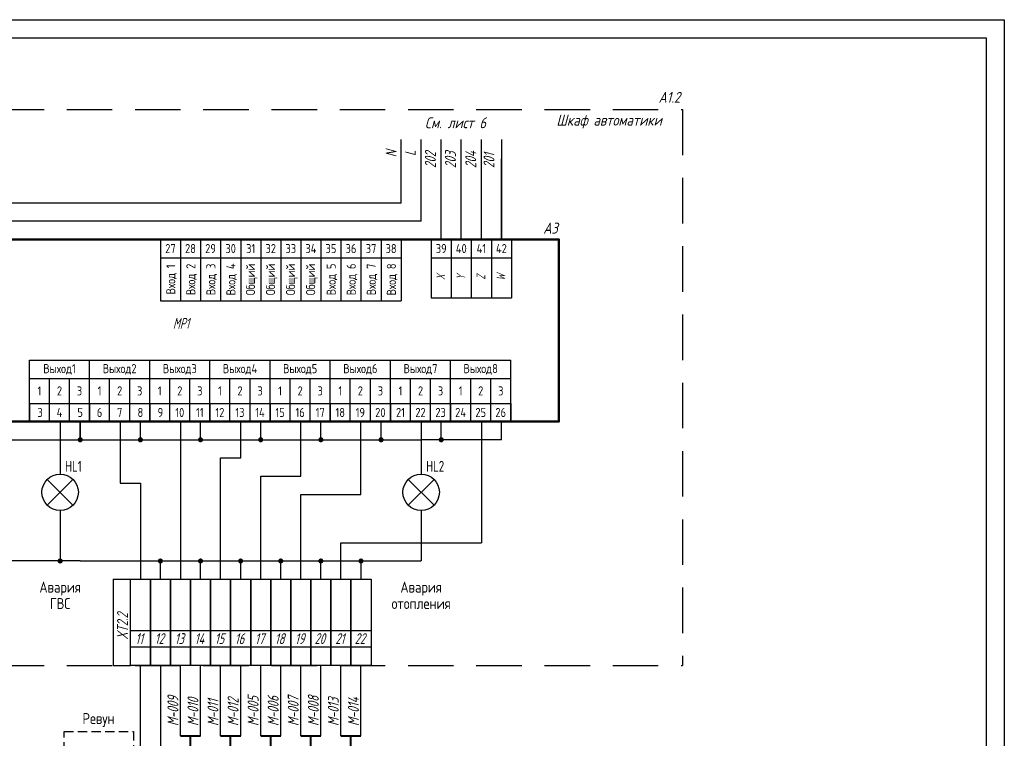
# Model space of a CAD drawing. Header units: millimetres. Extents: x 643 to 1239, y 174 to 2865.
# Tile 3 of 12: x 793 to 1063, y 274 to 471. Entities that reach past the tile are written whole.
import ezdxf
from ezdxf.enums import TextEntityAlignment as Align

# ---------------------------------------------------------------- set-up
doc = ezdxf.new("R2010")
doc.units = ezdxf.units.MM
doc.linetypes.add('CONTI', pattern=[0])
doc.linetypes.add('DASHED2', pattern=[0.375, 0.25, -0.125])
for name, color, linetype in [('Размеры', 3, 'Continuous'), ('Съемка', 162, 'Continuous'), ('Текст', 7, 'Continuous'), ('Форматка', 4, 'Continuous')]:
    doc.layers.add(name, color=color, linetype=linetype)
doc.layers.add('Слой1', color=10, linetype='Continuous', lineweight=200, plot=False)
doc.layers.add('Трубопровод', color=7, linetype='Continuous', lineweight=30)
doc.styles.add('1', font='simplex.shx', dxfattribs={"width": 0.8, "oblique": 15})
doc.styles.add('GOST', font='GOST.shx', dxfattribs={"oblique": 15})
doc.styles.add('Romans8', font='romans8.shx', dxfattribs={"width": 0.8, "height": 3})
doc.styles.add('style3', font='simplex.shx', dxfattribs={"height": 3})
doc.styles.add('style4', font='romans.shx', dxfattribs={"width": 0.7, "height": 3})

msp = doc.modelspace()

# ---------------------------------------------------------------- hatches: boundary and pattern name
at = {"layer": 'Съемка', "linetype": 'CONTI', "ltscale": 0.3}
for points in [[(809.96, 356.04, 1), (808.54, 356.04, 1)], [(826.49, 356.04, 1), (825.07, 356.04, 1)], [(843.01, 356.04, 1), (841.6, 356.04, 1)], [(859.54, 356.04, 1), (858.13, 356.04, 1)], [(876.07, 356.04, 1), (874.66, 356.04, 1)], [(892.6, 356.04, 1), (891.18, 356.04, 1)], [(909.13, 356.04, 1), (907.71, 356.04, 1)], [(804.45, 322.76, -1), (803.03, 322.76, -1)], [(831.99, 322.76, -1), (830.58, 322.76, -1)], [(843.01, 322.76, -1), (841.6, 322.76, -1)], [(854.03, 322.76, -1), (852.62, 322.76, -1)], [(865.05, 322.76, -1), (863.64, 322.76, -1)], [(876.07, 322.76, -1), (874.66, 322.76, -1)], [(887.09, 322.76, -1), (885.68, 322.76, -1)]]:
    msp.add_hatch(color=7, dxfattribs=at).paths.add_polyline_path(points)

# ---------------------------------------------------------------- linework, layer by layer
for p, q in [((897.4, 421.04), (897.4, 438.52)), ((902.91, 416.04), (902.91, 438.52)), ((908.42, 411.04), (908.42, 438.52)), ((913.93, 411.04), (913.93, 438.52)), ((919.44, 411.04), (919.44, 438.52)), ((924.95, 438.52), (924.95, 411.04)), ((924.95, 411.04), (924.95, 433.15)), ((897.4, 421.04), (755.9, 421.04)), ((902.91, 416.04), (760.9, 416.04)), ((803.74, 361.04), (803.74, 346.62)), ((809.25, 361.04), (809.25, 361.04)), ((809.25, 361.04), (809.25, 361.04)), ((809.25, 356.04), (809.25, 361.04)), ((809.25, 361.04), (809.25, 356.04)), ((814.76, 361.04), (814.76, 361.04)), ((814.76, 361.04), (814.76, 361.04)), ((820.27, 361.04), (820.27, 344.12)), ((825.78, 356.04), (825.78, 361.04)), ((836.8, 361.04), (836.8, 322.76)), ((842.31, 356.04), (842.31, 361.04)), ((853.33, 351.04), (853.33, 361.04)), ((858.83, 356.04), (858.83, 361.04)), ((869.85, 361.04), (869.85, 361.04)), ((869.85, 361.04), (869.85, 361.04)), ((869.85, 346.04), (869.85, 361.04)), ((875.36, 356.04), (875.36, 361.04)), ((880.87, 361.04), (880.87, 361.04)), ((880.87, 361.04), (880.87, 361.04)), ((886.38, 341.04), (886.38, 361.04)), ((891.89, 356.04), (891.89, 361.04)), ((902.91, 361.04), (902.91, 346.62)), ((908.42, 356.04), (908.42, 361.04)), ((919.44, 361.04), (919.44, 327.76)), ((924.95, 356.04), (924.95, 361.04)), ((781.7, 356.04), (803.74, 356.04)), ((803.74, 356.04), (820.27, 356.04)), ((820.27, 356.04), (902.91, 356.04)), ((924.95, 356.04), (902.91, 356.04)), ((847.82, 317.76), (847.82, 351.04)), ((847.82, 351.04), (853.33, 351.04)), ((800.2, 338.08), (807.27, 345.15)), ((800.2, 345.15), (807.27, 338.08)), ((820.27, 344.12), (825.78, 344.12)), ((825.78, 344.12), (825.78, 317.76)), ((858.83, 317.76), (858.83, 346.04)), ((858.83, 346.04), (869.85, 346.04)), ((899.38, 338.08), (906.45, 345.15)), ((899.38, 345.15), (906.45, 338.08)), ((869.85, 317.76), (869.85, 341.04)), ((869.85, 341.04), (886.38, 341.04)), ((803.74, 336.62), (803.74, 322.76)), ((902.91, 336.62), (902.91, 322.76)), ((880.87, 317.76), (880.87, 327.76)), ((880.87, 327.76), (919.44, 327.76)), ((809.25, 322.76), (787.21, 322.76)), ((809.25, 322.76), (902.91, 322.76)), ((831.29, 317.76), (831.29, 322.76)), ((836.8, 323.24), (836.8, 317.76)), ((842.31, 317.76), (842.31, 322.76)), ((853.33, 317.76), (853.33, 322.76)), ((864.34, 317.76), (864.34, 322.76)), ((875.36, 317.76), (875.36, 322.76)), ((886.38, 322.76), (886.38, 317.76)), ((823.02, 303.67), (828.53, 303.67)), ((828.53, 303.67), (834.04, 303.67)), ((834.04, 303.67), (839.55, 303.67)), ((839.55, 303.67), (845.06, 303.67)), ((845.06, 303.67), (850.57, 303.67)), ((850.57, 303.67), (856.08, 303.67)), ((856.08, 303.67), (861.59, 303.67)), ((861.59, 303.67), (867.1, 303.67)), ((867.1, 303.67), (872.61, 303.67)), ((872.61, 303.67), (878.12, 303.67)), ((878.12, 303.67), (883.63, 303.67)), ((883.63, 303.67), (889.14, 303.67)), ((823.02, 299.21), (828.53, 299.21)), ((828.53, 299.21), (834.04, 299.21)), ((828.53, 299.21), (834.04, 299.21)), ((834.04, 299.21), (839.55, 299.21)), ((839.55, 299.21), (845.06, 299.21)), ((845.06, 299.21), (850.57, 299.21)), ((850.57, 299.21), (856.08, 299.21)), ((856.08, 299.21), (861.59, 299.21)), ((861.59, 299.21), (867.1, 299.21)), ((867.1, 299.21), (872.61, 299.21)), ((872.61, 299.21), (878.12, 299.21)), ((878.12, 299.21), (883.63, 299.21)), ((883.63, 299.21), (889.14, 299.21)), ((818.31, 294.08), (823.02, 294.08)), ((825.78, 264.95), (825.78, 294.08)), ((831.29, 294.08), (831.29, 262.54)), ((836.8, 290.93), (836.8, 294.08)), ((842.31, 290.93), (842.31, 294.08)), ((847.82, 290.93), (847.82, 294.08)), ((853.33, 290.93), (853.33, 294.08)), ((858.83, 290.93), (858.83, 294.08)), ((864.34, 290.93), (864.34, 294.08)), ((869.85, 290.93), (869.85, 294.08)), ((875.36, 290.93), (875.36, 294.08)), ((880.87, 290.93), (880.87, 294.08)), ((886.38, 290.93), (886.38, 294.08)), ((836.8, 274.77), (836.8, 290.93)), ((842.31, 274.77), (842.31, 290.93)), ((847.82, 274.77), (847.82, 290.93)), ((853.33, 274.77), (853.33, 290.93)), ((858.83, 274.77), (858.83, 290.93)), ((864.34, 274.77), (864.34, 290.93)), ((869.85, 274.77), (869.85, 290.93)), ((875.36, 274.77), (875.36, 290.93)), ((880.87, 274.77), (880.87, 290.93)), ((886.38, 274.77), (886.38, 290.93))]:
    msp.add_line(p, q)
at = {"color": 7}
for p, q in [((779.04, 411.04), (839.55, 411.04)), ((839.55, 411.04), (905.67, 411.04)), ((905.67, 395.05), (927.71, 395.05)), ((795.29, 366.04), (795.29, 361.04)), ((811.82, 366.04), (811.82, 361.04)), ((811.82, 366.04), (811.82, 361.04)), ((828.35, 366.04), (828.35, 361.04)), ((828.35, 366.04), (828.35, 361.04)), ((844.88, 366.04), (844.88, 361.04)), ((844.88, 366.04), (844.88, 361.04)), ((861.41, 366.04), (861.41, 361.04)), ((861.41, 366.04), (861.41, 361.04)), ((877.94, 366.04), (877.94, 361.04)), ((877.94, 366.04), (877.94, 361.04)), ((894.47, 366.04), (894.47, 361.04)), ((894.47, 366.04), (894.47, 361.04)), ((911, 366.04), (911, 361.04)), ((911, 366.04), (911, 361.04)), ((927.53, 366.04), (927.53, 361.04))]:
    msp.add_line(p, q, dxfattribs=at)
at = {"color": 0, "linetype": 'ByBlock'}
msp.add_line((818.31, 317.76), (818.31, 294.08), dxfattribs=at)
at = {"color": 0, "linetype": 'ByBlock', "ltscale": 0.1}
for p, q in [((856.08, 294.08), (856.08, 317.76)), ((861.59, 294.08), (861.59, 317.76))]:
    msp.add_line(p, q, dxfattribs=at)
at = {"lineweight": 40}
for p, q in [((836.8, 274.77), (842.31, 274.77)), ((839.55, 269.69), (839.55, 274.77)), ((847.82, 274.77), (853.33, 274.77)), ((850.57, 262.76), (850.57, 274.77)), ((858.83, 274.77), (864.34, 274.77)), ((861.59, 269.69), (861.59, 274.77)), ((869.85, 274.77), (875.36, 274.77)), ((872.61, 262.76), (872.61, 274.77)), ((880.87, 274.77), (886.38, 274.77)), ((883.63, 269.69), (883.63, 274.77))]:
    msp.add_line(p, q, dxfattribs=at)
at = {"lineweight": 50}
msp.add_lwpolyline([(765.9, 411.04), (940.75, 411.04), (940.75, 361.04), (765.9, 361.04)], close=True, dxfattribs=at)
for points in [[(828.53, 294.08), (823.02, 294.08), (823.02, 317.76), (828.53, 317.76)], [(834.04, 294.08), (828.53, 294.08), (828.53, 317.76), (834.04, 317.76)], [(839.55, 294.08), (834.04, 294.08), (834.04, 317.76), (839.55, 317.76)], [(845.06, 294.08), (839.55, 294.08), (839.55, 317.76), (845.06, 317.76)], [(850.57, 294.08), (845.06, 294.08), (845.06, 317.76), (850.57, 317.76)], [(856.08, 294.08), (850.57, 294.08), (850.57, 317.76), (856.08, 317.76)], [(861.59, 294.08), (856.08, 294.08), (856.08, 317.76), (861.59, 317.76)], [(867.1, 294.08), (861.59, 294.08), (861.59, 317.76), (867.1, 317.76)], [(872.61, 294.08), (867.1, 294.08), (867.1, 317.76), (872.61, 317.76)], [(878.12, 294.08), (872.61, 294.08), (872.61, 317.76), (878.12, 317.76)], [(883.63, 294.08), (878.12, 294.08), (878.12, 317.76), (883.63, 317.76)], [(889.14, 294.08), (883.63, 294.08), (883.63, 317.76), (889.14, 317.76)]]:
    msp.add_lwpolyline(points, close=True)
at = {"color": 3, "linetype": 'DASHED2', "ltscale": 10}
msp.add_lwpolyline([(804.88, 275.95), (823.91, 275.95), (823.91, 255.54), (804.88, 255.54)], close=True, dxfattribs=at)
for centre in [(803.74, 341.62), (902.91, 341.62)]:
    msp.add_circle(centre, 5)
at = {"layer": 'Размеры', "color": 3, "linetype": 'DASHED2', "ltscale": 50}
for p, q in [((749.31, 446.69), (974.72, 446.69)), ((974.72, 446.69), (974.72, 294.08)), ((749.31, 294.08), (974.72, 294.08))]:
    msp.add_line(p, q, dxfattribs=at)
at = {"layer": 'Размеры', "color": 7}
for p, q in [((834.04, 411.04), (839.55, 411.04)), ((839.55, 411.04), (845.06, 411.04)), ((845.06, 411.04), (850.57, 411.04)), ((850.57, 411.04), (856.08, 411.04)), ((856.08, 411.04), (861.59, 411.04)), ((861.59, 411.04), (867.1, 411.04)), ((867.1, 411.04), (872.61, 411.04)), ((872.61, 411.04), (878.12, 411.04)), ((878.12, 411.04), (883.63, 411.04)), ((883.63, 411.04), (889.14, 411.04)), ((889.14, 411.04), (894.65, 411.04)), ((894.65, 411.04), (900.16, 411.04)), ((905.67, 411.04), (911.18, 411.04)), ((911.18, 411.04), (916.69, 411.04)), ((916.69, 411.04), (922.2, 411.04)), ((922.2, 411.04), (927.71, 411.04)), ((940.75, 411.04), (927.61, 411.04)), ((795.29, 372.88), (800.8, 372.88)), ((795.29, 372.88), (800.8, 372.88)), ((800.8, 372.88), (806.31, 372.88)), ((800.8, 372.88), (806.31, 372.88)), ((806.31, 372.88), (811.82, 372.88)), ((806.31, 372.88), (811.82, 372.88)), ((811.82, 372.88), (817.33, 372.88)), ((811.82, 372.88), (817.33, 372.88)), ((817.33, 372.88), (822.84, 372.88)), ((817.33, 372.88), (822.84, 372.88)), ((822.84, 372.88), (828.35, 372.88)), ((822.84, 372.88), (828.35, 372.88)), ((828.35, 372.88), (833.86, 372.88)), ((828.35, 372.88), (833.86, 372.88)), ((833.86, 372.88), (839.37, 372.88)), ((833.86, 372.88), (839.37, 372.88)), ((839.37, 372.88), (844.88, 372.88)), ((839.37, 372.88), (844.88, 372.88)), ((844.88, 372.88), (850.39, 372.88)), ((844.88, 372.88), (850.39, 372.88)), ((850.39, 372.88), (855.9, 372.88)), ((850.39, 372.88), (855.9, 372.88)), ((855.9, 372.88), (861.41, 372.88)), ((855.9, 372.88), (861.41, 372.88)), ((861.41, 372.88), (866.92, 372.88)), ((861.41, 372.88), (866.92, 372.88)), ((866.92, 372.88), (872.43, 372.88)), ((866.92, 372.88), (872.43, 372.88)), ((872.43, 372.88), (877.94, 372.88)), ((872.43, 372.88), (877.94, 372.88)), ((877.94, 372.88), (883.45, 372.88)), ((877.94, 372.88), (883.45, 372.88)), ((883.45, 372.88), (888.96, 372.88)), ((883.45, 372.88), (888.96, 372.88)), ((888.96, 372.88), (894.47, 372.88)), ((888.96, 372.88), (894.47, 372.88)), ((894.47, 372.88), (899.98, 372.88)), ((894.47, 372.88), (899.98, 372.88)), ((899.98, 372.88), (905.49, 372.88)), ((899.98, 372.88), (905.49, 372.88)), ((905.49, 372.88), (911, 372.88)), ((905.49, 372.88), (911, 372.88)), ((911, 372.88), (916.51, 372.88)), ((911, 372.88), (916.51, 372.88)), ((916.51, 372.88), (922.02, 372.88)), ((916.51, 372.88), (922.02, 372.88)), ((922.02, 372.88), (927.53, 372.88)), ((922.02, 372.88), (927.53, 372.88)), ((795.47, 361.04), (789.96, 361.04)), ((795.47, 361.04), (800.98, 361.04)), ((795.47, 361.04), (800.98, 361.04)), ((800.98, 361.04), (795.47, 361.04)), ((800.98, 361.04), (806.49, 361.04)), ((800.98, 361.04), (806.49, 361.04)), ((806.49, 361.04), (800.98, 361.04)), ((806.49, 361.04), (812, 361.04)), ((806.49, 361.04), (812, 361.04)), ((812, 361.04), (806.49, 361.04)), ((812, 361.04), (817.51, 361.04)), ((812, 361.04), (817.51, 361.04)), ((817.51, 361.04), (812, 361.04)), ((817.51, 361.04), (823.02, 361.04)), ((817.51, 361.04), (823.02, 361.04)), ((823.02, 361.04), (817.51, 361.04)), ((823.02, 361.04), (828.53, 361.04)), ((823.02, 361.04), (828.53, 361.04)), ((828.53, 361.04), (823.02, 361.04)), ((834.04, 361.04), (828.53, 361.04)), ((839.55, 361.04), (834.04, 361.04)), ((845.06, 361.04), (839.55, 361.04)), ((849.74, 361.04), (845.06, 361.04)), ((850.57, 361.04), (845.06, 361.04)), ((856.08, 361.04), (850.57, 361.04)), ((861.59, 361.04), (856.08, 361.04)), ((861.59, 361.04), (867.1, 361.04)), ((861.59, 361.04), (867.1, 361.04)), ((867.1, 361.04), (861.59, 361.04)), ((867.1, 361.04), (872.61, 361.04)), ((867.1, 361.04), (872.61, 361.04)), ((872.61, 361.04), (867.1, 361.04)), ((872.61, 361.04), (878.12, 361.04)), ((872.61, 361.04), (878.12, 361.04)), ((878.12, 361.04), (872.61, 361.04)), ((878.12, 361.04), (883.63, 361.04)), ((878.12, 361.04), (883.63, 361.04)), ((883.63, 361.04), (878.12, 361.04)), ((883.63, 361.04), (889.14, 361.04)), ((883.63, 361.04), (889.14, 361.04)), ((889.14, 361.04), (883.63, 361.04)), ((889.14, 361.04), (894.65, 361.04)), ((889.14, 361.04), (894.65, 361.04)), ((894.65, 361.04), (889.14, 361.04)), ((900.16, 361.04), (894.65, 361.04)), ((905.67, 361.04), (900.16, 361.04)), ((900.24, 361.04), (913.28, 361.04)), ((911.18, 361.04), (905.67, 361.04)), ((916.69, 361.04), (911.18, 361.04)), ((927.53, 361.04), (916.69, 361.04)), ((940.75, 361.04), (927.53, 361.04)), ((818.31, 317.76), (823.02, 317.76))]:
    msp.add_line(p, q, dxfattribs=at)
at = {"layer": 'Размеры', "color": 7, "lineweight": 50}
msp.add_line((940.75, 411.04), (940.75, 361.04), dxfattribs=at)
at = {"layer": 'Слой1', "color": 7, "linetype": 'ByBlock', "lineweight": -3, "ltscale": 0.4}
for p, q in [((643.1, 471.38), (853.1, 471.38)), ((661.8, 471.38), (1063.1, 471.38))]:
    msp.add_line(p, q, dxfattribs=at)
at = {"layer": 'Слой1', "color": 7, "lineweight": -3}
msp.add_line((1063.1, 471.38), (1063.1, 174.38), dxfattribs=at)
msp.add_line((1063.1, 471.38), (1063.1, 174.38), dxfattribs=at)
msp.add_line((1063.1, 471.38), (1063.1, 174.38), dxfattribs=at)
at = {"layer": 'Трубопровод'}
for p, q in [((831.29, 411.04), (831.29, 406.04)), ((836.8, 411.04), (836.8, 399.2)), ((836.8, 411.04), (836.8, 406.04)), ((836.8, 411.04), (836.8, 406.04)), ((836.8, 410.04), (836.8, 406.04)), ((842.31, 411.04), (842.31, 399.2)), ((842.31, 411.04), (842.31, 406.04)), ((842.31, 411.04), (842.31, 406.04)), ((842.31, 410.04), (842.31, 406.04)), ((847.82, 411.04), (847.82, 399.2)), ((847.82, 411.04), (847.82, 406.04)), ((847.82, 411.04), (847.82, 406.04)), ((847.82, 411.04), (847.82, 406.04)), ((847.82, 411.04), (847.82, 399.2)), ((847.82, 411.04), (847.82, 406.04)), ((847.82, 411.04), (847.82, 406.04)), ((847.82, 410.04), (847.82, 406.04)), ((847.82, 410.04), (847.82, 406.04)), ((853.33, 411.04), (853.33, 399.2)), ((853.33, 411.04), (853.33, 406.04)), ((853.33, 411.04), (853.33, 406.04)), ((853.33, 411.04), (853.33, 406.04)), ((853.33, 411.04), (853.33, 399.2)), ((853.33, 411.04), (853.33, 406.04)), ((853.33, 411.04), (853.33, 406.04)), ((853.33, 410.04), (853.33, 406.04)), ((853.33, 410.04), (853.33, 406.04)), ((858.83, 411.04), (858.83, 399.2)), ((858.83, 411.04), (858.83, 406.04)), ((858.83, 411.04), (858.83, 406.04)), ((858.83, 411.04), (858.83, 406.04)), ((858.83, 411.04), (858.83, 399.2)), ((858.83, 411.04), (858.83, 406.04)), ((858.83, 411.04), (858.83, 406.04)), ((858.83, 410.04), (858.83, 406.04)), ((858.83, 410.04), (858.83, 406.04)), ((864.34, 411.04), (864.34, 399.2)), ((864.34, 411.04), (864.34, 406.04)), ((864.34, 411.04), (864.34, 406.04)), ((864.34, 411.04), (864.34, 406.04)), ((864.34, 411.04), (864.34, 399.2)), ((864.34, 411.04), (864.34, 406.04)), ((864.34, 411.04), (864.34, 406.04)), ((864.34, 410.04), (864.34, 406.04)), ((864.34, 410.04), (864.34, 406.04)), ((869.85, 411.04), (869.85, 399.2)), ((869.85, 411.04), (869.85, 406.04)), ((869.85, 411.04), (869.85, 406.04)), ((869.85, 411.04), (869.85, 406.04)), ((869.85, 411.04), (869.85, 399.2)), ((869.85, 411.04), (869.85, 406.04)), ((869.85, 411.04), (869.85, 406.04)), ((869.85, 410.04), (869.85, 406.04)), ((869.85, 410.04), (869.85, 406.04)), ((875.36, 411.04), (875.36, 399.2)), ((875.36, 411.04), (875.36, 406.04)), ((875.36, 411.04), (875.36, 406.04)), ((875.36, 411.04), (875.36, 406.04)), ((875.36, 411.04), (875.36, 399.2)), ((875.36, 411.04), (875.36, 406.04)), ((875.36, 411.04), (875.36, 406.04)), ((875.36, 411.04), (875.36, 406.04)), ((875.36, 411.04), (875.36, 399.2)), ((875.36, 411.04), (875.36, 406.04)), ((875.36, 411.04), (875.36, 406.04)), ((875.36, 410.04), (875.36, 406.04)), ((875.36, 410.04), (875.36, 406.04)), ((875.36, 410.04), (875.36, 406.04)), ((880.87, 411.04), (880.87, 399.2)), ((880.87, 411.04), (880.87, 406.04)), ((880.87, 411.04), (880.87, 406.04)), ((880.87, 411.04), (880.87, 406.04)), ((880.87, 411.04), (880.87, 399.2)), ((880.87, 411.04), (880.87, 406.04)), ((880.87, 411.04), (880.87, 406.04)), ((880.87, 410.04), (880.87, 406.04)), ((880.87, 410.04), (880.87, 406.04)), ((886.38, 411.04), (886.38, 399.2)), ((886.38, 411.04), (886.38, 406.04)), ((886.38, 411.04), (886.38, 406.04)), ((886.38, 411.04), (886.38, 406.04)), ((886.38, 411.04), (886.38, 399.2)), ((886.38, 411.04), (886.38, 406.04)), ((886.38, 411.04), (886.38, 406.04)), ((886.38, 410.04), (886.38, 406.04)), ((886.38, 410.04), (886.38, 406.04)), ((891.89, 411.04), (891.89, 399.2)), ((891.89, 411.04), (891.89, 406.04)), ((891.89, 411.04), (891.89, 406.04)), ((891.89, 411.04), (891.89, 406.04)), ((891.89, 411.04), (891.89, 399.2)), ((891.89, 411.04), (891.89, 406.04)), ((891.89, 411.04), (891.89, 406.04)), ((891.89, 410.04), (891.89, 406.04)), ((891.89, 410.04), (891.89, 406.04)), ((897.4, 411.04), (897.4, 399.2)), ((897.4, 411.04), (897.4, 406.04)), ((897.4, 411.04), (897.4, 406.04)), ((897.4, 411.04), (897.4, 406.04)), ((897.4, 410.04), (897.4, 406.04)), ((831.29, 406.04), (836.8, 406.04)), ((831.29, 406.04), (831.29, 399.2)), ((836.8, 406.04), (836.8, 401.04)), ((836.8, 406.04), (842.31, 406.04)), ((836.8, 406.04), (836.8, 394.2)), ((842.31, 406.04), (842.31, 401.04)), ((842.31, 406.04), (847.82, 406.04)), ((842.31, 406.04), (842.31, 394.2)), ((847.82, 406.04), (847.82, 401.04)), ((847.82, 406.04), (847.82, 399.2)), ((847.82, 406.04), (847.82, 399.2)), ((847.82, 406.04), (847.82, 401.04)), ((847.82, 406.04), (853.33, 406.04)), ((847.82, 406.04), (847.82, 394.2)), ((853.33, 406.04), (853.33, 401.04)), ((853.33, 406.04), (853.33, 399.2)), ((853.33, 406.04), (853.33, 399.2)), ((853.33, 406.04), (853.33, 401.04)), ((853.33, 406.04), (858.83, 406.04)), ((853.33, 406.04), (853.33, 394.2)), ((858.83, 406.04), (858.83, 401.04)), ((858.83, 406.04), (858.83, 399.2)), ((858.83, 406.04), (858.83, 399.2)), ((858.83, 406.04), (858.83, 401.04)), ((858.83, 406.04), (864.34, 406.04)), ((858.83, 406.04), (858.83, 394.2)), ((864.34, 406.04), (864.34, 401.04)), ((864.34, 406.04), (864.34, 399.2)), ((864.34, 406.04), (864.34, 399.2)), ((864.34, 406.04), (864.34, 401.04)), ((864.34, 406.04), (869.85, 406.04)), ((864.34, 406.04), (864.34, 394.2)), ((869.85, 406.04), (869.85, 401.04)), ((869.85, 406.04), (869.85, 399.2)), ((869.85, 406.04), (869.85, 399.2)), ((869.85, 406.04), (869.85, 401.04)), ((869.85, 406.04), (875.36, 406.04)), ((869.85, 406.04), (869.85, 394.2)), ((875.36, 406.04), (875.36, 401.04)), ((875.36, 406.04), (875.36, 399.2)), ((875.36, 406.04), (875.36, 399.2)), ((875.36, 406.04), (875.36, 401.04)), ((875.36, 406.04), (875.36, 399.2)), ((875.36, 406.04), (875.36, 399.2)), ((875.36, 406.04), (875.36, 401.04)), ((875.36, 406.04), (880.87, 406.04)), ((875.36, 406.04), (875.36, 394.2)), ((880.87, 406.04), (880.87, 401.04)), ((880.87, 406.04), (880.87, 399.2)), ((880.87, 406.04), (880.87, 399.2)), ((880.87, 406.04), (880.87, 401.04)), ((880.87, 406.04), (886.38, 406.04)), ((880.87, 406.04), (880.87, 394.2)), ((886.38, 406.04), (886.38, 401.04)), ((886.38, 406.04), (886.38, 399.2)), ((886.38, 406.04), (886.38, 399.2)), ((886.38, 406.04), (886.38, 401.04)), ((886.38, 406.04), (891.89, 406.04)), ((886.38, 406.04), (886.38, 394.2)), ((891.89, 406.04), (891.89, 401.04)), ((891.89, 406.04), (891.89, 399.2)), ((891.89, 406.04), (891.89, 399.2)), ((891.89, 406.04), (891.89, 401.04)), ((891.89, 406.04), (897.4, 406.04)), ((891.89, 406.04), (891.89, 394.2)), ((897.4, 406.04), (897.4, 401.04)), ((897.4, 406.04), (897.4, 399.2)), ((897.4, 406.04), (897.4, 399.2)), ((831.29, 399.2), (831.29, 394.2)), ((847.82, 399.2), (847.82, 394.2)), ((847.82, 399.2), (847.82, 394.2)), ((847.82, 399.2), (847.82, 394.2)), ((847.82, 399.2), (847.82, 394.2)), ((847.82, 398.2), (847.82, 394.2)), ((853.33, 399.2), (853.33, 394.2)), ((853.33, 399.2), (853.33, 394.2)), ((853.33, 399.2), (853.33, 394.2)), ((853.33, 399.2), (853.33, 394.2)), ((853.33, 398.2), (853.33, 394.2)), ((858.83, 399.2), (858.83, 394.2)), ((858.83, 399.2), (858.83, 394.2)), ((858.83, 399.2), (858.83, 394.2)), ((858.83, 399.2), (858.83, 394.2)), ((858.83, 398.2), (858.83, 394.2)), ((864.34, 399.2), (864.34, 394.2)), ((864.34, 399.2), (864.34, 394.2)), ((864.34, 399.2), (864.34, 394.2)), ((864.34, 399.2), (864.34, 394.2)), ((864.34, 398.2), (864.34, 394.2)), ((869.85, 399.2), (869.85, 394.2)), ((869.85, 399.2), (869.85, 394.2)), ((869.85, 399.2), (869.85, 394.2)), ((869.85, 399.2), (869.85, 394.2)), ((869.85, 398.2), (869.85, 394.2)), ((875.36, 399.2), (875.36, 394.2)), ((875.36, 399.2), (875.36, 394.2)), ((875.36, 399.2), (875.36, 394.2)), ((875.36, 399.2), (875.36, 394.2)), ((875.36, 399.2), (875.36, 394.2)), ((875.36, 399.2), (875.36, 394.2)), ((875.36, 399.2), (875.36, 394.2)), ((875.36, 399.2), (875.36, 394.2)), ((875.36, 398.2), (875.36, 394.2)), ((875.36, 398.2), (875.36, 394.2)), ((880.87, 399.2), (880.87, 394.2)), ((880.87, 399.2), (880.87, 394.2)), ((880.87, 399.2), (880.87, 394.2)), ((880.87, 399.2), (880.87, 394.2)), ((880.87, 398.2), (880.87, 394.2)), ((886.38, 399.2), (886.38, 394.2)), ((886.38, 399.2), (886.38, 394.2)), ((886.38, 399.2), (886.38, 394.2)), ((886.38, 399.2), (886.38, 394.2)), ((886.38, 398.2), (886.38, 394.2)), ((891.89, 399.2), (891.89, 394.2)), ((891.89, 399.2), (891.89, 394.2)), ((891.89, 399.2), (891.89, 394.2)), ((891.89, 399.2), (891.89, 394.2)), ((891.89, 398.2), (891.89, 394.2)), ((897.4, 399.2), (897.4, 394.2)), ((897.4, 399.2), (897.4, 394.2)), ((897.4, 399.2), (897.4, 394.2)), ((897.4, 399.2), (897.4, 394.2)), ((897.4, 398.2), (897.4, 394.2)), ((831.29, 394.2), (836.8, 394.2)), ((836.8, 394.2), (842.31, 394.2)), ((842.31, 394.2), (847.82, 394.2)), ((847.82, 394.2), (853.33, 394.2)), ((853.33, 394.2), (858.83, 394.2)), ((858.83, 394.2), (864.34, 394.2)), ((864.34, 394.2), (869.85, 394.2)), ((869.85, 394.2), (875.36, 394.2)), ((875.36, 394.2), (880.87, 394.2)), ((880.87, 394.2), (886.38, 394.2)), ((886.38, 394.2), (891.89, 394.2)), ((891.89, 394.2), (897.4, 394.2)), ((795.29, 372.88), (795.29, 377.88)), ((795.29, 377.88), (811.82, 377.88)), ((811.82, 373.88), (811.82, 377.88)), ((811.82, 372.88), (811.82, 377.88)), ((811.82, 372.88), (811.82, 377.88)), ((811.82, 372.88), (811.82, 377.88)), ((811.82, 372.88), (811.82, 377.88)), ((811.82, 377.88), (828.35, 377.88)), ((828.35, 373.88), (828.35, 377.88)), ((828.35, 372.88), (828.35, 377.88)), ((828.35, 372.88), (828.35, 377.88)), ((828.35, 372.88), (828.35, 377.88)), ((828.35, 372.88), (828.35, 377.88)), ((828.35, 377.88), (844.88, 377.88)), ((844.88, 373.88), (844.88, 377.88)), ((844.88, 372.88), (844.88, 377.88)), ((844.88, 372.88), (844.88, 377.88)), ((844.88, 372.88), (844.88, 377.88)), ((844.88, 372.88), (844.88, 377.88)), ((844.88, 377.88), (861.41, 377.88)), ((861.41, 373.88), (861.41, 377.88)), ((861.41, 372.88), (861.41, 377.88)), ((861.41, 372.88), (861.41, 377.88)), ((861.41, 372.88), (861.41, 377.88)), ((861.41, 372.88), (861.41, 377.88)), ((861.41, 377.88), (877.94, 377.88)), ((877.94, 373.88), (877.94, 377.88)), ((877.94, 372.88), (877.94, 377.88)), ((877.94, 372.88), (877.94, 377.88)), ((877.94, 372.88), (877.94, 377.88)), ((877.94, 372.88), (877.94, 377.88)), ((877.94, 377.88), (894.47, 377.88)), ((894.47, 373.88), (894.47, 377.88)), ((894.47, 372.88), (894.47, 377.88)), ((894.47, 372.88), (894.47, 377.88)), ((894.47, 372.88), (894.47, 377.88)), ((894.47, 372.88), (894.47, 377.88)), ((894.47, 377.88), (911, 377.88)), ((911, 373.88), (911, 377.88)), ((911, 372.88), (911, 377.88)), ((911, 372.88), (911, 377.88)), ((911, 372.88), (911, 377.88)), ((911, 372.88), (911, 377.88)), ((911, 377.88), (927.53, 377.88)), ((927.53, 373.88), (927.53, 377.88)), ((927.53, 372.88), (927.53, 377.88)), ((927.53, 372.88), (927.53, 377.88)), ((927.53, 372.88), (927.53, 377.88)), ((795.29, 366.04), (795.29, 372.88)), ((800.8, 361.04), (800.8, 372.88)), ((800.8, 366.04), (800.8, 372.88)), ((800.8, 366.04), (800.8, 371.04)), ((806.31, 361.04), (806.31, 372.88)), ((806.31, 366.04), (806.31, 372.88)), ((806.31, 366.04), (806.31, 371.04)), ((811.82, 361.04), (811.82, 372.88)), ((811.82, 366.04), (811.82, 372.88)), ((811.82, 361.04), (811.82, 372.88)), ((811.82, 366.04), (811.82, 372.88)), ((811.82, 366.04), (811.82, 372.88)), ((811.82, 366.04), (811.82, 372.88)), ((811.82, 366.04), (811.82, 371.04)), ((811.82, 366.04), (811.82, 371.04)), ((817.33, 361.04), (817.33, 372.88)), ((817.33, 366.04), (817.33, 372.88)), ((817.33, 366.04), (817.33, 371.04)), ((822.84, 361.04), (822.84, 372.88)), ((822.84, 366.04), (822.84, 372.88)), ((822.84, 366.04), (822.84, 371.04)), ((828.35, 361.04), (828.35, 372.88)), ((828.35, 366.04), (828.35, 372.88)), ((828.35, 361.04), (828.35, 372.88)), ((828.35, 366.04), (828.35, 372.88)), ((828.35, 366.04), (828.35, 372.88)), ((828.35, 366.04), (828.35, 372.88)), ((828.35, 366.04), (828.35, 371.04)), ((828.35, 366.04), (828.35, 371.04)), ((833.86, 361.04), (833.86, 372.88)), ((833.86, 366.04), (833.86, 372.88)), ((833.86, 366.04), (833.86, 371.04)), ((839.37, 361.04), (839.37, 372.88)), ((839.37, 366.04), (839.37, 372.88)), ((839.37, 366.04), (839.37, 371.04)), ((844.88, 361.04), (844.88, 372.88)), ((844.88, 366.04), (844.88, 372.88)), ((844.88, 361.04), (844.88, 372.88)), ((844.88, 366.04), (844.88, 372.88)), ((844.88, 366.04), (844.88, 372.88)), ((844.88, 366.04), (844.88, 372.88)), ((844.88, 366.04), (844.88, 371.04)), ((844.88, 366.04), (844.88, 371.04)), ((850.39, 361.04), (850.39, 372.88)), ((850.39, 366.04), (850.39, 372.88)), ((850.39, 366.04), (850.39, 371.04)), ((855.9, 361.04), (855.9, 372.88)), ((855.9, 366.04), (855.9, 372.88)), ((855.9, 366.04), (855.9, 371.04)), ((861.41, 361.04), (861.41, 372.88)), ((861.41, 366.04), (861.41, 372.88)), ((861.41, 361.04), (861.41, 372.88)), ((861.41, 366.04), (861.41, 372.88)), ((861.41, 366.04), (861.41, 372.88)), ((861.41, 366.04), (861.41, 372.88)), ((861.41, 366.04), (861.41, 371.04)), ((861.41, 366.04), (861.41, 371.04)), ((866.92, 361.04), (866.92, 372.88)), ((866.92, 366.04), (866.92, 372.88)), ((866.92, 366.04), (866.92, 371.04)), ((872.43, 361.04), (872.43, 372.88)), ((872.43, 366.04), (872.43, 372.88)), ((872.43, 366.04), (872.43, 371.04)), ((877.94, 361.04), (877.94, 372.88)), ((877.94, 366.04), (877.94, 372.88)), ((877.94, 361.04), (877.94, 372.88)), ((877.94, 366.04), (877.94, 372.88)), ((877.94, 366.04), (877.94, 372.88)), ((877.94, 366.04), (877.94, 372.88)), ((877.94, 366.04), (877.94, 371.04)), ((877.94, 366.04), (877.94, 371.04)), ((883.45, 361.04), (883.45, 372.88)), ((883.45, 366.04), (883.45, 372.88)), ((883.45, 366.04), (883.45, 371.04)), ((888.96, 361.04), (888.96, 372.88)), ((888.96, 366.04), (888.96, 372.88)), ((888.96, 366.04), (888.96, 371.04)), ((894.47, 361.04), (894.47, 372.88)), ((894.47, 366.04), (894.47, 372.88)), ((894.47, 361.04), (894.47, 372.88)), ((894.47, 366.04), (894.47, 372.88)), ((894.47, 366.04), (894.47, 372.88)), ((894.47, 366.04), (894.47, 372.88)), ((894.47, 366.04), (894.47, 371.04)), ((894.47, 366.04), (894.47, 371.04)), ((899.98, 361.04), (899.98, 372.88)), ((899.98, 366.04), (899.98, 372.88)), ((899.98, 366.04), (899.98, 371.04)), ((905.49, 361.04), (905.49, 372.88)), ((905.49, 366.04), (905.49, 372.88)), ((905.49, 366.04), (905.49, 371.04)), ((911, 361.04), (911, 372.88)), ((911, 366.04), (911, 372.88)), ((911, 361.04), (911, 372.88)), ((911, 366.04), (911, 372.88)), ((911, 366.04), (911, 372.88)), ((911, 366.04), (911, 372.88)), ((911, 366.04), (911, 371.04)), ((911, 366.04), (911, 371.04)), ((916.51, 361.04), (916.51, 372.88)), ((916.51, 366.04), (916.51, 372.88)), ((916.51, 366.04), (916.51, 371.04)), ((922.02, 361.04), (922.02, 372.88)), ((922.02, 366.04), (922.02, 372.88)), ((922.02, 366.04), (922.02, 371.04)), ((927.53, 361.04), (927.53, 372.88)), ((927.53, 366.04), (927.53, 372.88)), ((927.53, 361.04), (927.53, 372.88)), ((927.53, 366.04), (927.53, 372.88)), ((927.53, 366.04), (927.53, 372.88)), ((927.53, 366.04), (927.53, 371.04)), ((927.53, 366.04), (927.53, 371.04)), ((795.29, 361.04), (795.29, 366.04)), ((795.29, 366.04), (800.8, 366.04)), ((800.8, 362.04), (800.8, 366.04)), ((800.8, 361.04), (800.8, 366.04)), ((800.8, 361.04), (800.8, 366.04)), ((800.8, 366.04), (806.31, 366.04)), ((806.31, 362.04), (806.31, 366.04)), ((806.31, 361.04), (806.31, 366.04)), ((806.31, 361.04), (806.31, 366.04)), ((806.31, 366.04), (811.82, 366.04)), ((811.82, 362.04), (811.82, 366.04)), ((811.82, 361.04), (811.82, 366.04)), ((811.82, 361.04), (811.82, 366.04)), ((811.82, 362.04), (811.82, 366.04)), ((811.82, 361.04), (811.82, 366.04)), ((811.82, 361.04), (811.82, 366.04)), ((811.82, 361.04), (811.82, 366.04)), ((811.82, 361.04), (811.82, 366.04)), ((811.82, 366.04), (817.33, 366.04)), ((817.33, 362.04), (817.33, 366.04)), ((817.33, 361.04), (817.33, 366.04)), ((817.33, 361.04), (817.33, 366.04)), ((817.33, 366.04), (822.84, 366.04)), ((822.84, 362.04), (822.84, 366.04)), ((822.84, 361.04), (822.84, 366.04)), ((822.84, 361.04), (822.84, 366.04)), ((822.84, 366.04), (828.35, 366.04)), ((828.35, 362.04), (828.35, 366.04)), ((828.35, 361.04), (828.35, 366.04)), ((828.35, 361.04), (828.35, 366.04)), ((828.35, 362.04), (828.35, 366.04)), ((828.35, 361.04), (828.35, 366.04)), ((828.35, 361.04), (828.35, 366.04)), ((828.35, 361.04), (828.35, 366.04)), ((828.35, 361.04), (828.35, 366.04)), ((828.35, 366.04), (833.86, 366.04)), ((833.86, 362.04), (833.86, 366.04)), ((833.86, 361.04), (833.86, 366.04)), ((833.86, 361.04), (833.86, 366.04)), ((833.86, 366.04), (839.37, 366.04)), ((839.37, 362.04), (839.37, 366.04)), ((839.37, 361.04), (839.37, 366.04)), ((839.37, 361.04), (839.37, 366.04)), ((839.37, 366.04), (844.88, 366.04)), ((844.88, 362.04), (844.88, 366.04)), ((844.88, 361.04), (844.88, 366.04)), ((844.88, 361.04), (844.88, 366.04)), ((844.88, 362.04), (844.88, 366.04)), ((844.88, 361.04), (844.88, 366.04)), ((844.88, 361.04), (844.88, 366.04)), ((844.88, 361.04), (844.88, 366.04)), ((844.88, 361.04), (844.88, 366.04)), ((844.88, 366.04), (850.39, 366.04)), ((850.39, 362.04), (850.39, 366.04)), ((850.39, 361.04), (850.39, 366.04)), ((850.39, 361.04), (850.39, 366.04)), ((850.39, 366.04), (855.9, 366.04)), ((855.9, 362.04), (855.9, 366.04)), ((855.9, 361.04), (855.9, 366.04)), ((855.9, 361.04), (855.9, 366.04)), ((855.9, 366.04), (861.41, 366.04)), ((861.41, 362.04), (861.41, 366.04)), ((861.41, 361.04), (861.41, 366.04)), ((861.41, 361.04), (861.41, 366.04)), ((861.41, 362.04), (861.41, 366.04)), ((861.41, 361.04), (861.41, 366.04)), ((861.41, 361.04), (861.41, 366.04)), ((861.41, 361.04), (861.41, 366.04)), ((861.41, 361.04), (861.41, 366.04)), ((861.41, 366.04), (866.92, 366.04)), ((866.92, 362.04), (866.92, 366.04)), ((866.92, 361.04), (866.92, 366.04)), ((866.92, 361.04), (866.92, 366.04)), ((866.92, 366.04), (872.43, 366.04)), ((872.43, 362.04), (872.43, 366.04)), ((872.43, 361.04), (872.43, 366.04)), ((872.43, 361.04), (872.43, 366.04)), ((872.43, 366.04), (877.94, 366.04)), ((877.94, 362.04), (877.94, 366.04)), ((877.94, 361.04), (877.94, 366.04)), ((877.94, 361.04), (877.94, 366.04)), ((877.94, 362.04), (877.94, 366.04)), ((877.94, 361.04), (877.94, 366.04)), ((877.94, 361.04), (877.94, 366.04)), ((877.94, 361.04), (877.94, 366.04)), ((877.94, 361.04), (877.94, 366.04)), ((877.94, 366.04), (883.45, 366.04)), ((883.45, 362.04), (883.45, 366.04)), ((883.45, 361.04), (883.45, 366.04)), ((883.45, 361.04), (883.45, 366.04)), ((883.45, 366.04), (888.96, 366.04)), ((888.96, 362.04), (888.96, 366.04)), ((888.96, 361.04), (888.96, 366.04)), ((888.96, 361.04), (888.96, 366.04)), ((888.96, 366.04), (894.47, 366.04)), ((894.47, 362.04), (894.47, 366.04)), ((894.47, 361.04), (894.47, 366.04)), ((894.47, 361.04), (894.47, 366.04)), ((894.47, 362.04), (894.47, 366.04)), ((894.47, 361.04), (894.47, 366.04)), ((894.47, 361.04), (894.47, 366.04)), ((894.47, 361.04), (894.47, 366.04)), ((894.47, 361.04), (894.47, 366.04)), ((894.47, 366.04), (899.98, 366.04)), ((899.98, 362.04), (899.98, 366.04)), ((899.98, 361.04), (899.98, 366.04)), ((899.98, 361.04), (899.98, 366.04)), ((899.98, 366.04), (905.49, 366.04)), ((905.49, 362.04), (905.49, 366.04)), ((905.49, 361.04), (905.49, 366.04)), ((905.49, 361.04), (905.49, 366.04)), ((905.49, 366.04), (911, 366.04)), ((911, 362.04), (911, 366.04)), ((911, 361.04), (911, 366.04)), ((911, 361.04), (911, 366.04)), ((911, 362.04), (911, 366.04)), ((911, 361.04), (911, 366.04)), ((911, 361.04), (911, 366.04)), ((911, 361.04), (911, 366.04)), ((911, 361.04), (911, 366.04)), ((911, 366.04), (916.51, 366.04)), ((916.51, 362.04), (916.51, 366.04)), ((916.51, 361.04), (916.51, 366.04)), ((916.51, 361.04), (916.51, 366.04)), ((916.51, 366.04), (922.02, 366.04)), ((922.02, 362.04), (922.02, 366.04)), ((922.02, 361.04), (922.02, 366.04)), ((922.02, 361.04), (922.02, 366.04)), ((922.02, 366.04), (927.53, 366.04)), ((927.53, 362.04), (927.53, 366.04)), ((927.53, 361.04), (927.53, 366.04)), ((927.53, 361.04), (927.53, 366.04)), ((927.53, 362.04), (927.53, 366.04)), ((927.53, 361.04), (927.53, 366.04)), ((927.53, 361.04), (927.53, 366.04)), ((927.53, 361.04), (927.53, 366.04))]:
    msp.add_line(p, q, dxfattribs=at)
at = {"layer": 'Трубопровод', "color": 7}
for p, q in [((905.67, 411.04), (905.67, 395.05)), ((905.67, 411.04), (905.67, 406.04)), ((905.67, 411.04), (905.67, 406.04)), ((905.67, 410.04), (905.67, 406.04)), ((911.18, 411.04), (911.18, 395.05)), ((911.18, 411.04), (911.18, 406.04)), ((911.18, 411.04), (911.18, 406.04)), ((911.18, 410.04), (911.18, 406.04)), ((916.69, 411.04), (916.69, 395.05)), ((916.69, 411.04), (916.69, 406.04)), ((916.69, 411.04), (916.69, 406.04)), ((916.69, 410.04), (916.69, 406.04)), ((922.2, 411.04), (922.2, 395.05)), ((922.2, 411.04), (922.2, 406.04)), ((922.2, 411.04), (922.2, 406.04)), ((922.2, 410.04), (922.2, 406.04)), ((927.71, 411.04), (927.71, 395.05)), ((927.71, 411.04), (927.71, 406.04)), ((927.71, 411.04), (927.71, 406.04)), ((927.71, 410.04), (927.71, 406.04)), ((905.67, 406.04), (905.67, 401.04)), ((905.67, 406.04), (911.18, 406.04)), ((905.67, 406.04), (905.67, 395.05)), ((911.18, 406.04), (911.18, 401.04)), ((911.18, 406.04), (916.69, 406.04)), ((911.18, 406.04), (911.18, 395.05)), ((916.69, 406.04), (916.69, 401.04)), ((916.69, 406.04), (922.2, 406.04)), ((916.69, 406.04), (916.69, 395.05)), ((922.2, 406.04), (922.2, 401.04)), ((922.2, 406.04), (927.71, 406.04)), ((922.2, 406.04), (922.2, 395.05)), ((927.71, 406.04), (927.71, 401.04)), ((927.71, 406.04), (927.71, 395.05))]:
    msp.add_line(p, q, dxfattribs=at)
at = {"layer": 'Форматка', "color": 7, "lineweight": -3}
for p, q in [((663.1, 466.38), (1058.1, 466.38)), ((1058.1, 466.38), (1058.1, 179.38))]:
    msp.add_line(p, q, dxfattribs=at)

# ---------------------------------------------------------------- texts
at = {"color": 7, "oblique": 15}
for s, style, width, p in [('A1.2', 'style4', 0.8, (971.08, 450.06)), ('См. лист 6', 'style4', 0.8, (912.33, 443.08)), ('Шкаф автоматики', 'style4', 0.8, (954.54, 443.8)), ('A3', 'style4', 0.8, (938.44, 414.15)), ('11', 'style3', 0.669676, (825.46, 301.44)), ('12', 'style3', 0.669676, (830.97, 301.44)), ('13', 'style3', 0.669676, (836.48, 301.44)), ('14', 'style3', 0.669676, (841.99, 301.44)), ('15', 'style3', 0.669676, (847.5, 301.44)), ('16', 'style3', 0.669676, (853.01, 301.44)), ('17', 'style3', 0.669676, (858.52, 301.44)), ('18', 'style3', 0.669676, (864.03, 301.44)), ('19', 'style3', 0.669676, (869.54, 301.44)), ('20', 'style3', 0.669676, (875.05, 301.44)), ('21', 'style3', 0.669676, (880.56, 301.44)), ('22', 'style3', 0.669676, (886.07, 301.44))]:
    msp.add_text(s, height=3, dxfattribs=dict(at, style=style, width=width)).set_placement(p, align=Align.MIDDLE_CENTER)
at = {"color": 7, "style": 'style4', "oblique": 15, "width": 0.700428}
for s, p in [('N', (896.16, 433.62)), ('L', (901.44, 433.95)), ('202', (906.95, 430.64)), ('203', (912.46, 430.64)), ('204', (918.04, 430.64)), ('201', (923.04, 430.64)), ('XT2.2', (822.37, 301.16)), ('M-009', (836.21, 277.44)), ('M-010', (841.72, 277.44)), ('M-011', (847.23, 277.44)), ('M-012', (852.74, 277.44)), ('M-005', (858.25, 277.44)), ('M-006', (863.76, 277.44)), ('M-007', (869.27, 277.44)), ('M-008', (874.78, 277.44)), ('M-013', (880.29, 277.44)), ('M-014', (885.8, 277.44))]:
    msp.add_text(s, height=3, rotation=90, dxfattribs=at).set_placement(p)
at = {"char_height": 3, "attachment_point": 1, "style": 'style4'}
for s, insert in [('HL1', (805.11, 350.25)), ('HL2', (904.28, 350.25))]:
    msp.add_mtext_dynamic_manual_height_columns(s, width=6.7627, gutter_width=15, heights=[0], dxfattribs=dict(at, insert=insert))
at = {"layer": 'Текст', "color": 7, "style": '1', "oblique": 15, "width": 0.55}
for s, p in [('X', (908.3, 400.67)), ('Y', (913.81, 400.67)), ('Z', (919.32, 400.67)), ('W', (924.83, 400.67))]:
    msp.add_text(s, height=2.4, rotation=90, dxfattribs=at).set_placement(p, align=Align.MIDDLE_CENTER)
at = {"layer": 'Текст', "lineweight": -3, "style": 'GOST', "oblique": 15, "width": 0.8}
msp.add_text('МР1', height=3, dxfattribs=at).set_placement((836.94, 388.01), align=Align.MIDDLE_CENTER)
at = {"layer": 'Текст', "color": 0, "char_height": 2.5, "attachment_point": 5, "line_spacing_factor": 0.9, "style": 'Romans8'}
for s, insert, width in [('\\A1;27', (834.04, 408.54), 5.5098), ('\\A1;28', (839.55, 408.54), 5.5098), ('\\A1;29', (845.06, 408.54), 5.5098), ('\\A1;30', (850.57, 408.54), 5.5098), ('\\A1;31', (856.08, 408.54), 5.5098), ('\\A1;32', (861.59, 408.54), 5.5098), ('\\A1;33', (867.1, 408.54), 5.5098), ('\\A1;34', (872.61, 408.54), 5.5098), ('\\A1;35', (878.12, 408.54), 5.5098), ('\\A1;36', (883.63, 408.54), 5.5098), ('\\A1;37', (889.14, 408.54), 5.5098), ('\\A1;38', (894.65, 408.54), 5.5098), ('\\A1;39', (908.42, 408.54), 5.5098), ('\\A1;40', (913.93, 408.54), 5.5098), ('\\A1;41', (919.44, 408.54), 5.5098), ('\\A1;42', (924.95, 408.54), 5.5098), ('\\A1;Выход1', (803.56, 375.38), 16.5293), ('\\A1;Выход2', (820.08, 375.38), 16.5293), ('\\A1;Выход3', (836.61, 375.38), 16.5293), ('\\A1;Выход4', (853.14, 375.38), 16.5293), ('\\A1;Выход5', (869.67, 375.38), 16.5293), ('\\A1;Выход6', (886.2, 375.38), 16.5293), ('\\A1;Выход7', (902.73, 375.38), 16.5293), ('\\A1;Выход8', (919.26, 375.38), 16.5293), ('\\A1;1', (798.05, 369.46), 5.5098), ('\\A1;2', (803.56, 369.46), 5.5098), ('\\A1;3', (809.06, 369.46), 5.5098), ('\\A1;1', (814.57, 369.46), 5.5098), ('\\A1;2', (820.08, 369.46), 5.5098), ('\\A1;3', (825.59, 369.46), 5.5098), ('\\A1;1', (831.1, 369.46), 5.5098), ('\\A1;2', (836.61, 369.46), 5.5098), ('\\A1;3', (842.12, 369.46), 5.5098), ('\\A1;1', (847.63, 369.46), 5.5098), ('\\A1;2', (853.14, 369.46), 5.5098), ('\\A1;3', (858.65, 369.46), 5.5098), ('\\A1;1', (864.16, 369.46), 5.5098), ('\\A1;2', (869.67, 369.46), 5.5098), ('\\A1;3', (875.18, 369.46), 5.5098), ('\\A1;1', (880.69, 369.46), 5.5098), ('\\A1;2', (886.2, 369.46), 5.5098), ('\\A1;3', (891.71, 369.46), 5.5098), ('\\A1;1', (897.22, 369.46), 5.5098), ('\\A1;2', (902.73, 369.46), 5.5098), ('\\A1;3', (908.24, 369.46), 5.5098), ('\\A1;1', (913.75, 369.46), 5.5098), ('\\A1;2', (919.26, 369.46), 5.5098), ('\\A1;3', (924.77, 369.46), 5.5098), ('\\A1;3', (798.23, 363.54), 5.5098), ('\\A1;4', (803.56, 363.54), 5.5098), ('\\A1;5', (809.25, 363.54), 5.5098), ('\\A1;6', (814.57, 363.54), 5.5098), ('\\A1;7', (820.08, 363.54), 5.5098), ('\\A1;8', (825.78, 363.54), 5.5098), ('\\A1;9', (831.29, 363.54), 5.5098), ('\\A1;10', (836.61, 363.54), 5.5098), ('\\A1;11', (842.12, 363.54), 5.5098), ('\\A1;12', (847.63, 363.54), 5.5098), ('\\A1;13', (853.14, 363.54), 5.5098), ('\\A1;14', (858.65, 363.54), 5.5098), ('\\A1;15', (864.16, 363.54), 5.5098), ('\\A1;16', (869.67, 363.54), 5.5098), ('\\A1;17', (875.18, 363.54), 5.5098), ('\\A1;18', (880.69, 363.54), 5.5098), ('\\A1;19', (886.2, 363.54), 5.5098), ('\\A1;20', (891.71, 363.54), 5.5098), ('\\A1;21', (897.22, 363.54), 5.5098), ('\\A1;22', (902.73, 363.54), 5.5098), ('\\A1;23', (908.24, 363.54), 5.5098), ('\\A1;24', (913.75, 363.54), 5.5098), ('\\A1;25', (919.26, 363.54), 5.5098), ('\\A1;26', (924.77, 363.54), 5.5098)]:
    msp.add_mtext(s, dxfattribs=dict(at, insert=insert, width=width))
at = {"layer": 'Текст', "color": 0, "char_height": 2.5, "width": 16.5293, "attachment_point": 5, "rotation": 90, "line_spacing_factor": 0.9, "style": 'Romans8'}
for s, insert in [('\\A1;Вход 1', (834.32, 400.07)), ('\\A1;Вход 2', (839.83, 400.07)), ('\\A1;Вход 3', (845.34, 400.07)), ('\\A1;Вход 4', (850.85, 400.07)), ('\\A1;Общий', (856.36, 400.07)), ('\\A1;Общий', (861.87, 400.07)), ('\\A1;Общий', (867.38, 400.07)), ('\\A1;Общий', (872.89, 400.07)), ('\\A1;Вход 5', (878.4, 400.07)), ('\\A1;Вход 6', (883.91, 400.07)), ('\\A1;Вход 7', (889.42, 400.07)), ('\\A1;Вход 8', (894.93, 400.07))]:
    msp.add_mtext(s, dxfattribs=dict(at, insert=insert))
at = {"layer": 'Текст', "char_height": 3, "width": 24.7565, "attachment_point": 5, "line_spacing_factor": 0.9, "style": 'Romans8'}
for s, insert in [('\\A1;Авария\\PГВС', (803.74, 313.33)), ('\\A1;Авария\\Pотопления', (902.91, 313.33)), ('\\A1;Ревун', (814.28, 279.1))]:
    msp.add_mtext(s, dxfattribs=dict(at, insert=insert))

doc.saveas('drawing.dxf')
